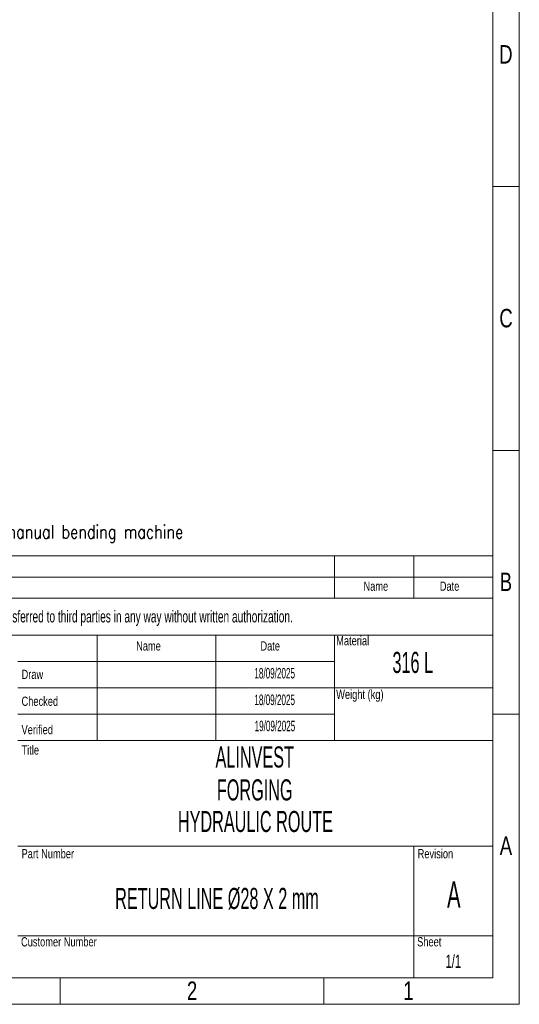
# Model space of a CAD drawing. Header units: millimetres. Extents: x 0 to 594, y 0 to 424.
# Tile 13 of 14: x 496 to 594, y 0 to 193. Entities that reach past the tile are written whole.
import ezdxf

# ---------------------------------------------------------------- set-up
doc = ezdxf.new("R2010")
doc.units = ezdxf.units.MM
doc.header["$LTSCALE"] = 0.25
doc.layers.add('SLD-0', color=179, linetype='Continuous')
doc.styles.add('AdskIsoMetric', font='romans.shx', dxfattribs={"width": 0.8, "height": 2.5})
doc.styles.add('SLDTEXTSTYLE1', font='TXT', dxfattribs={"width": 0.574367})
doc.styles.add('SLDTEXTSTYLE2', font='TXT', dxfattribs={"width": 0.638186})
doc.styles.add('SLDTEXTSTYLE3', font='TXT', dxfattribs={"width": 0.75})

# ---------------------------------------------------------------- blocks, each defined once
blk = doc.blocks.new('cajetin')
at = {"color": 7, "linetype": 'Continuous', "lineweight": 18}
for p, q in [((861, 615), (861, 0)), ((853.5, 607.5), (853.5, 7.5)), ((853.5, 232.5), (861, 232.5)), ((853.5, 157.5), (861, 157.5)), ((853.5, 82.5), (861, 82.5)), ((853.5, 7.5), (7.5, 7.5)), ((730.5, 7.5), (730.5, 0)), ((805.5, 7.5), (805.5, 0)), ((861, 0), (0, 0))]:
    blk.add_line(p, q, dxfattribs=at)
at = {"color": 7, "linetype": 'Continuous', "lineweight": 0, "char_height": 5.25, "attachment_point": 2, "style": 'SLDTEXTSTYLE3'}
for s, insert in [('D', (857.18, 272.74)), ('C', (857.23, 197.74)), ('B', (857.19, 122.74)), ('A', (857.2, 47.74)), ('2', (768.01, 6.49)), ('1', (829.51, 6.49))]:
    blk.add_mtext(s, dxfattribs=dict(at, insert=insert))

msp = doc.modelspace()

# ---------------------------------------------------------------- linework, layer by layer
at = {"color": 7, "linetype": 'Continuous', "lineweight": 18}
for p, q in [((402.554, 87.9617), (588.8258, 87.9617)), ((557.7805, 87.9617), (557.7805, 79.6829)), ((573.3031, 87.9617), (573.3031, 79.6829)), ((588.8258, 87.9617), (588.8258, 5.1742)), ((402.554, 83.8223), (588.8258, 83.8223)), ((402.554, 79.6829), (588.8258, 79.6829)), ((402.554, 72.439), (588.8258, 72.439)), ((511.2125, 72.439), (511.2125, 51.7422)), ((534.4965, 72.439), (534.4965, 51.7422)), ((557.7805, 72.439), (557.7805, 67.2648)), ((557.7805, 67.2648), (495.6899, 67.2648)), ((557.7805, 67.2648), (557.7805, 62.0906)), ((557.7805, 62.0906), (495.6899, 62.0906)), ((557.7805, 62.0906), (557.7805, 56.9164)), ((557.7805, 62.0906), (588.8258, 62.0906)), ((557.7805, 56.9164), (495.6899, 56.9164)), ((557.7805, 56.9164), (557.7805, 51.7422)), ((495.6899, 51.7422), (511.2125, 51.7422)), ((511.2125, 51.7422), (534.4965, 51.7422)), ((534.4965, 51.7422), (557.7805, 51.7422)), ((557.7805, 51.7422), (588.8258, 51.7422)), ((495.6899, 31.0453), (588.8258, 31.0453)), ((573.3031, 31.0453), (573.3031, 5.1742)), ((495.6899, 13.453), (588.8258, 13.453)), ((402.554, 5.1742), (588.8258, 5.1742))]:
    msp.add_line(p, q, dxfattribs=at)

# ---------------------------------------------------------------- block references
at = {"xscale": 0.689895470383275, "yscale": 0.689895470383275, "zscale": 0.689895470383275}
msp.add_blockref('cajetin', (0, 0), dxfattribs=at)

# ---------------------------------------------------------------- texts
at = {"insert": (406.1037, 93.9917), "char_height": 2.597254, "attachment_point": 1, "style": 'AdskIsoMetric'}
msp.add_mtext_dynamic_manual_height_columns('**The elbows will be manufactured from bent pipes using a manual bending machine', width=4135.891112, gutter_width=12.9863, heights=[0], dxfattribs=at)
at = {"color": 7, "linetype": 'Continuous', "lineweight": 0}
for s, insert, char_height, attachment_point, style in [('Name', (565.8754, 82.9285), 1.81098, 2, 'SLDTEXTSTYLE3'), ('Date', (580.3263, 82.9285), 1.81098, 2, 'SLDTEXTSTYLE3'), ('Material', (558.1015, 72.2284), 1.81098, 1, 'SLDTEXTSTYLE3'), ('Name', (518.8753, 71.2092), 1.81098, 1, 'SLDTEXTSTYLE3'), ('Date', (543.2481, 71.2092), 1.81098, 1, 'SLDTEXTSTYLE3'), ('316 L', (573.1138, 69.1394), 4.13937, 2, 'SLDTEXTSTYLE1'), ('Draw', (496.4143, 65.6342), 1.81098, 1, 'SLDTEXTSTYLE3'), ('Weight (kg)', (558.1015, 61.7008), 1.810976, 1, 'SLDTEXTSTYLE3'), ('Checked', (496.4143, 60.3598), 1.81098, 1, 'SLDTEXTSTYLE3'), ('Verified', (496.4143, 54.7803), 1.81098, 1, 'SLDTEXTSTYLE3'), ('Title', (496.4143, 50.7841), 1.81098, 1, 'SLDTEXTSTYLE3'), ('ALINVEST', (542.1303, 50.5851), 4.13937, 2, 'SLDTEXTSTYLE1'), ('FORGING ', (542.1303, 44.1264), 4.13937, 2, 'SLDTEXTSTYLE1'), ('Part Number', (496.4143, 30.4499), 1.810976, 1, 'SLDTEXTSTYLE3'), ('Revision', (574.0731, 30.4499), 1.81098, 1, 'SLDTEXTSTYLE3'), ('Customer Number', (496.3135, 13.1674), 1.810976, 1, 'SLDTEXTSTYLE3'), ('Sheet', (573.9722, 13.1674), 1.81098, 1, 'SLDTEXTSTYLE3')]:
    msp.add_mtext(s, dxfattribs=dict(at, insert=insert, char_height=char_height, attachment_point=attachment_point, style=style))
at = {"layer": 'SLD-0', "color": 7, "attachment_point": 2}
for s, insert, char_height, style in [('This drawing is property of INSERTEC. Must not be copier or transferred to third parties in any way without written authorization.', (493.2748, 77.2414), 2.3283972, 'SLDTEXTSTYLE2'), ('18/09/2025', (546.0436, 65.9836), 2.06969, 'SLDTEXTSTYLE1'), ('18/09/2025', (546.0434, 60.7625), 2.06969, 'SLDTEXTSTYLE1'), ('19/09/2025', (546.0895, 55.6359), 2.06969, 'SLDTEXTSTYLE1'), ('HYDRAULIC ROUTE', (542.2636, 37.9372), 4.139373, 'SLDTEXTSTYLE1'), ('A', (581.1626, 24.1166), 5.1742, 'SLDTEXTSTYLE1'), ('1/1', (581.0594, 9.7296), 2.58711, 'SLDTEXTSTYLE2')]:
    msp.add_mtext(s, dxfattribs=dict(at, insert=insert, char_height=char_height, style=style))
at = {"layer": 'SLD-0', "color": 7, "insert": (534.7321, 22.8382), "char_height": 4.139373, "width": 92.013082, "attachment_point": 2, "style": 'SLDTEXTSTYLE1'}
msp.add_mtext('RETURN LINE Ø28 X 2 mm', dxfattribs=at)

doc.saveas('drawing.dxf')
